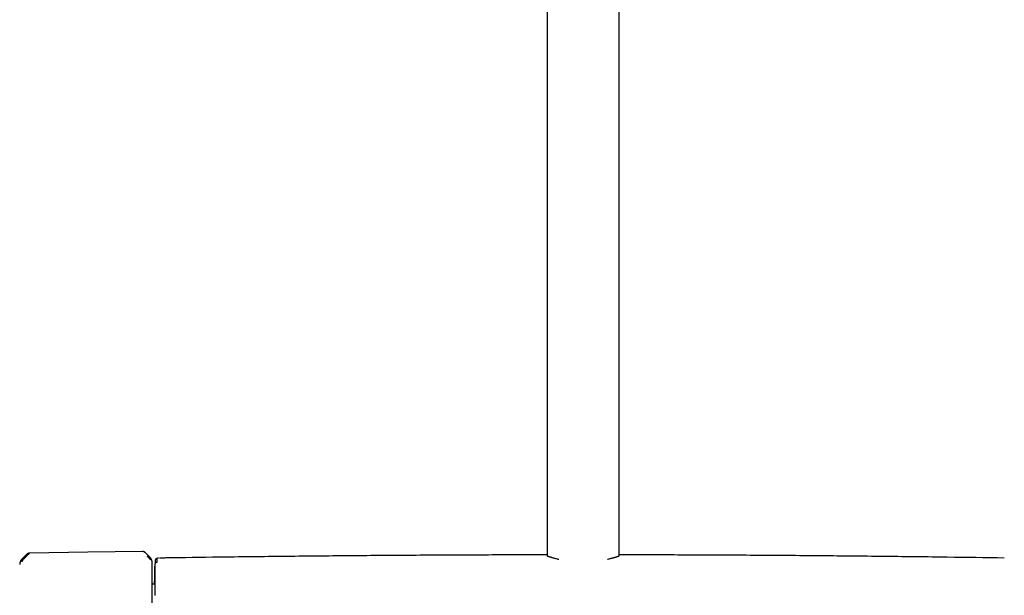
# Model space of a CAD drawing. Header units: millimetres. Extents: x 8 to 1764, y 12 to 2805.
# Tile 15 of 27: x 726 to 1025, y 1617 to 1791. Entities that reach past the tile are written whole.
import ezdxf

# ---------------------------------------------------------------- set-up
doc = ezdxf.new("R2010")
doc.units = ezdxf.units.MM

msp = doc.modelspace()

# ---------------------------------------------------------------- linework, layer by layer
at = {"color": 7, "linetype": 'Continuous', "lineweight": 30}
for p, q in [((886.47, 2110.64), (886.47, 1628.75)), ((908.37, 1628.75), (908.37, 2110.64)), ((728.52, 1629.22), (727.11, 1627.82)), ((728.51, 1629.22), (728.51, 1629.22)), ((728.52, 1629.22), (728.51, 1629.22)), ((728.61, 1629.31), (728.56, 1629.26)), ((729.36, 1629.57), (729.36, 1629.57)), ((764.57, 1629.65), (764.5, 1629.71)), ((765.87, 1628.37), (764.56, 1629.65)), ((764.56, 1629.65), (764.56, 1629.65)), ((727.12, 1627.83), (727.12, 1627.81)), ((727.8, 1628.02), (727.95, 1628.17)), ((766.59, 1626.67), (766.59, 1626.67)), ((767.47, 1627.21), (767.43, 1625.49)), ((767.47, 1627.29), (767.47, 1627.3)), ((767.98, 1626.77), (768.03, 1626.77)), ((768.47, 1628.07), (768.28, 1628.05)), ((886.47, 1628.75), (886.47, 1628.73)), ((908.36, 1628.74), (908.37, 1628.75)), ((767.4, 1620.2), (766.59, 1620.2))]:
    msp.add_line(p, q, dxfattribs=at)
at = {"color": 7, "linetype": 'Continuous', "lineweight": 30, "flags": 128}
for points in [[(763.62, 1630.09), (747.02, 1629.84), (729.36, 1629.57)], [(767.47, 1627.21), (767.47, 1627.18), (767.47, 1627.14), (767.47, 1627.09), (767.47, 1627.02), (767.47, 1626.94), (767.47, 1626.9), (767.47, 1626.85), (767.47, 1626.8), (767.47, 1626.75), (767.47, 1626.69), (767.47, 1626.63), (767.47, 1626.55), (767.47, 1626.48), (767.47, 1626.39), (767.47, 1626.29), (767.47, 1626.28), (767.47, 1626.28), (767.47, 1626.28), (767.47, 1626.28), (767.47, 1626.28), (767.47, 1626.28), (767.47, 1626.28), (767.47, 1626.28), (767.47, 1626.28), (767.47, 1626.28)], [(767.43, 1625.49), (767.43, 1625.49), (767.43, 1625.49), (767.43, 1625.49), (767.43, 1625.49), (767.43, 1625.48), (767.43, 1625.47), (767.43, 1625.46), (767.43, 1625.44), (767.43, 1625.41), (767.43, 1625.38), (767.43, 1625.36), (767.43, 1625.34), (767.43, 1625.32), (767.43, 1625.31), (767.43, 1625.21), (767.43, 1625.09), (767.43, 1624.95), (767.43, 1624.79), (767.43, 1624.6), (767.43, 1624.29), (767.43, 1624.11), (767.43, 1624.02), (767.43, 1623.99), (767.43, 1623.99), (767.43, 1623.99), (767.43, 1623.99), (767.43, 1623.99), (767.43, 1623.99), (767.43, 1623.99), (767.43, 1623.99), (767.43, 1623.97), (767.43, 1623.93), (767.43, 1623.88), (767.43, 1623.81), (767.43, 1623.72), (767.43, 1623.62), (767.43, 1623.5), (767.43, 1623.36), (767.43, 1623.2), (767.43, 1623.02), (767.43, 1622.89), (767.43, 1622.79), (767.43, 1622.72), (767.43, 1622.65), (767.43, 1622.57), (767.43, 1622.5), (767.43, 1622.21), (767.43, 1621.89), (767.43, 1621.55), (767.43, 1621.34), (767.43, 1621.11), (767.43, 1620.87), (767.43, 1620.62), (767.43, 1620.33), (767.43, 1620.05), (767.43, 1619.8), (767.43, 1619.57), (767.43, 1619.38), (767.43, 1619.21), (767.43, 1618.98), (767.43, 1618.74), (767.43, 1618.47), (767.43, 1618.18), (767.43, 1617.87), (767.43, 1617.57), (767.43, 1616.77)]]:
    msp.add_lwpolyline(points, dxfattribs=at)
at = {"color": 7, "linetype": 'Continuous', "lineweight": 30}
for points, knots in [([(729.36, 1629.56), (729.35, 1629.56), (729.33, 1629.54), (729.3, 1629.51), (729.25, 1629.46), (729.19, 1629.41), (729.14, 1629.36), (729.1, 1629.31), (729.05, 1629.26), (728.99, 1629.21), (728.94, 1629.15), (728.87, 1629.09), (728.8, 1629.02), (728.71, 1628.93), (728.64, 1628.85), (728.58, 1628.8), (728.55, 1628.77), (728.52, 1628.74), (728.49, 1628.71), (728.46, 1628.68), (728.43, 1628.65), (728.36, 1628.58), (728.27, 1628.49), (728.16, 1628.38), (728.08, 1628.29), (728.02, 1628.24), (727.99, 1628.2), (727.97, 1628.18), (727.96, 1628.17), (727.95, 1628.17), (727.95, 1628.17), (727.95, 1628.17), (727.95, 1628.17)], [0, 0, 0, 0, 0.051373, 0.105665, 0.163102, 0.223828, 0.260047, 0.297372, 0.335805, 0.375343, 0.415981, 0.457712, 0.500527, 0.55796, 0.625151, 0.641553, 0.65843, 0.675777, 0.69359, 0.711864, 0.730595, 0.749776, 0.826538, 0.888784, 0.93693, 0.964012, 0.983495, 0.995471, 0.998664, 0.999564, 0.99984, 1, 1, 1, 1]), ([(729.36, 1629.58), (729.28, 1629.57), (729.13, 1629.56), (728.92, 1629.49), (728.74, 1629.41), (728.65, 1629.33), (728.62, 1629.31)], [0, 0, 0, 0, 0.275137, 0.558616, 0.849567, 1, 1, 1, 1]), ([(764.48, 1629.73), (764.45, 1629.76), (764.4, 1629.8), (764.33, 1629.85), (764.26, 1629.9), (764.19, 1629.94), (764.09, 1629.99), (763.96, 1630.04), (763.8, 1630.09), (763.68, 1630.09), (763.62, 1630.09)], [0, 0, 0, 0, 0.130302, 0.223425, 0.288084, 0.373236, 0.487813, 0.630487, 0.800663, 1, 1, 1, 1]), ([(764.5, 1629.71), (764.44, 1629.76), (764.33, 1629.86), (764.15, 1629.97), (763.99, 1630.03), (763.87, 1630.07), (763.74, 1630.09), (763.66, 1630.09), (763.62, 1630.09)], [0, 0, 0, 0, 0.218365, 0.48716, 0.617368, 0.7455, 0.872573, 1, 1, 1, 1]), ([(886.47, 1629.04), (883.98, 1629.04), (875.35, 1629.03), (860.57, 1628.98), (842.15, 1628.88), (823.73, 1628.74), (805.31, 1628.56), (787.61, 1628.35), (776.05, 1628.18), (770.63, 1628.1)], [0, 0, 0, 0, 0.064502, 0.223531, 0.382559, 0.541586, 0.700612, 0.85964, 1, 1, 1, 1]), ([(1025.26, 1628.09), (1019.49, 1628.17), (1007.58, 1628.34), (989.52, 1628.56), (971.1, 1628.74), (952.68, 1628.88), (934.26, 1628.98), (919.49, 1629.03), (910.86, 1629.04), (908.37, 1629.04)], [0, 0, 0, 0, 0.14814, 0.305726, 0.463315, 0.620906, 0.778496, 0.936084, 1, 1, 1, 1]), ([(727.1, 1627.83), (727.05, 1627.77), (726.94, 1627.66), (726.8, 1627.47), (726.67, 1627.26), (726.57, 1627.05), (726.49, 1626.82), (726.42, 1626.59), (726.38, 1626.36), (726.38, 1626.2), (726.37, 1626.12)], [0, 0, 0, 0, 0.122985, 0.247681, 0.373545, 0.5, 0.626456, 0.752319, 0.877015, 1, 1, 1, 1]), ([(727.12, 1627.81), (727.11, 1627.81), (727.09, 1627.79), (727.05, 1627.75), (726.98, 1627.68), (726.89, 1627.58), (726.79, 1627.45), (726.7, 1627.3), (726.62, 1627.15), (726.55, 1626.99), (726.5, 1626.83), (726.46, 1626.68), (726.43, 1626.57), (726.42, 1626.49), (726.42, 1626.44), (726.41, 1626.41), (726.41, 1626.4)], [0, 0, 0, 0, 0.0075393, 0.0326022, 0.0741798, 0.1249292, 0.188679, 0.2655647, 0.3319143, 0.4056341, 0.4860449, 0.5739841, 0.669568, 0.7723255, 0.8825374, 1, 1, 1, 1]), ([(727.8, 1628.02), (727.78, 1627.99), (727.73, 1627.95), (727.67, 1627.89), (727.62, 1627.83), (727.57, 1627.78), (727.53, 1627.74), (727.5, 1627.7), (727.44, 1627.64), (727.36, 1627.55), (727.27, 1627.44), (727.19, 1627.34), (727.14, 1627.26), (727.1, 1627.19), (727.08, 1627.14), (727.06, 1627.11), (727.05, 1627.08), (727.04, 1627.04), (727.02, 1626.99), (727.01, 1626.95), (727.01, 1626.91), (727.01, 1626.9), (727.01, 1626.9)], [0, 0, 0, 0, 0.050045, 0.095553, 0.136383, 0.17242, 0.203582, 0.229806, 0.251048, 0.341132, 0.424232, 0.500467, 0.559068, 0.620038, 0.651467, 0.683568, 0.716366, 0.749871, 0.805208, 0.865749, 0.930959, 1, 1, 1, 1]), ([(727.54, 1628.23), (727.54, 1628.23), (727.56, 1628.23), (727.61, 1628.19), (727.66, 1628.15), (727.7, 1628.11), (727.75, 1628.07), (727.78, 1628.03), (727.8, 1628.02)], [0, 0, 0, 0, 0.266748, 0.532694, 0.658153, 0.776392, 0.888679, 1, 1, 1, 1]), ([(765.13, 1628.6), (765.14, 1628.61), (765.18, 1628.65), (765.23, 1628.7), (765.27, 1628.73), (765.31, 1628.77), (765.34, 1628.79), (765.38, 1628.81), (765.39, 1628.82), (765.4, 1628.82)], [0, 0, 0, 0, 0.1116996, 0.2243535, 0.3427722, 0.4681768, 0.5994249, 0.7340326, 1, 1, 1, 1]), ([(766.1, 1627.51), (766.1, 1627.51), (766.1, 1627.53), (766.09, 1627.56), (766.07, 1627.61), (766.04, 1627.65), (766.01, 1627.69), (765.97, 1627.73), (765.93, 1627.79), (765.87, 1627.86), (765.8, 1627.93), (765.73, 1628), (765.65, 1628.08), (765.57, 1628.16), (765.5, 1628.23), (765.45, 1628.28), (765.42, 1628.31), (765.39, 1628.34), (765.35, 1628.38), (765.31, 1628.42), (765.26, 1628.46), (765.22, 1628.51), (765.18, 1628.54), (765.15, 1628.57), (765.14, 1628.59), (765.13, 1628.59), (765.13, 1628.6), (765.13, 1628.6), (765.13, 1628.6), (765.13, 1628.6), (765.13, 1628.6), (765.13, 1628.6)], [0, 0, 0, 0, 0.069381, 0.134474, 0.194647, 0.249723, 0.286616, 0.328877, 0.376647, 0.440744, 0.499958, 0.554703, 0.614664, 0.6798, 0.750013, 0.76892, 0.790509, 0.814753, 0.841618, 0.871065, 0.903043, 0.937492, 0.964713, 0.984146, 0.995886, 0.998893, 0.999683, 0.9999, 0.999964, 0.999986, 1, 1, 1, 1]), ([(766.49, 1627.23), (766.49, 1627.24), (766.49, 1627.26), (766.48, 1627.31), (766.47, 1627.35), (766.46, 1627.38), (766.46, 1627.4), (766.44, 1627.45), (766.43, 1627.5), (766.41, 1627.55), (766.39, 1627.6), (766.37, 1627.65), (766.35, 1627.7), (766.32, 1627.76), (766.29, 1627.85), (766.2, 1627.99), (766.06, 1628.16), (765.94, 1628.29), (765.87, 1628.35)], [0, 0, 0, 0, 0.125554, 0.251039, 0.290001, 0.310057, 0.344618, 0.393554, 0.456767, 0.493798, 0.534579, 0.576341, 0.60187, 0.627562, 0.693703, 0.759502, 0.875658, 1, 1, 1, 1]), ([(766.24, 1627.92), (766.23, 1627.93), (766.18, 1628.02), (766.06, 1628.18), (765.94, 1628.31), (765.88, 1628.38)], [0, 0, 0, 0, 0.09379, 0.526659, 1, 1, 1, 1]), ([(766.59, 1626.67), (766.59, 1626.71), (766.59, 1626.79), (766.58, 1626.89), (766.57, 1626.96), (766.57, 1627), (766.56, 1627.04), (766.56, 1627.09), (766.54, 1627.17), (766.51, 1627.29), (766.47, 1627.43), (766.41, 1627.59), (766.35, 1627.73), (766.3, 1627.81), (766.29, 1627.83)], [0, 0, 0, 0, 0.1385896, 0.2462748, 0.3232023, 0.350406, 0.370585, 0.4057955, 0.454324, 0.5608982, 0.6664943, 0.7935324, 0.9417633, 1, 1, 1, 1]), ([(766.59, 1605.07), (766.59, 1605.35), (766.59, 1605.92), (766.59, 1606.78), (766.59, 1607.65), (766.59, 1608.53), (766.59, 1609.34), (766.59, 1610.1), (766.59, 1610.79), (766.59, 1611.49), (766.59, 1612.18), (766.59, 1612.93), (766.59, 1613.74), (766.59, 1614.61), (766.59, 1615.46), (766.59, 1616.29), (766.59, 1617.1), (766.59, 1617.89), (766.59, 1618.65), (766.59, 1619.38), (766.59, 1620.1), (766.59, 1620.78), (766.59, 1621.44), (766.59, 1622.06), (766.59, 1622.64), (766.59, 1623.15), (766.59, 1623.59), (766.59, 1623.97), (766.59, 1624.33), (766.59, 1624.65), (766.59, 1624.99), (766.59, 1625.31), (766.59, 1625.62), (766.59, 1625.88), (766.59, 1626.11), (766.59, 1626.3), (766.59, 1626.45), (766.59, 1626.56), (766.59, 1626.63), (766.59, 1626.66), (766.59, 1626.67)], [0, 0, 0, 0, 0.025584, 0.05117, 0.077404, 0.103828, 0.130677, 0.152041, 0.173419, 0.195242, 0.217142, 0.23906, 0.267512, 0.29597, 0.324782, 0.353689, 0.382787, 0.411491, 0.440267, 0.469148, 0.498049, 0.527491, 0.556939, 0.586301, 0.615625, 0.644825, 0.667655, 0.690501, 0.713078, 0.735595, 0.75813, 0.786264, 0.814404, 0.842056, 0.86955, 0.896665, 0.922944, 0.949025, 0.974507, 1, 1, 1, 1]), ([(768.12, 1628), (768.11, 1627.99), (768.09, 1627.99), (768.05, 1627.97), (768.02, 1627.96), (767.99, 1627.95), (767.96, 1627.93), (767.94, 1627.92), (767.91, 1627.91), (767.89, 1627.9), (767.87, 1627.89), (767.85, 1627.87), (767.83, 1627.86), (767.81, 1627.85), (767.79, 1627.83), (767.76, 1627.82), (767.73, 1627.79), (767.7, 1627.77), (767.66, 1627.73), (767.61, 1627.68), (767.57, 1627.62), (767.53, 1627.55), (767.5, 1627.48), (767.48, 1627.39), (767.47, 1627.33), (767.47, 1627.3)], [0, 0, 0, 0, 0.045094, 0.095182, 0.142899, 0.188247, 0.231223, 0.271829, 0.310065, 0.338443, 0.365447, 0.392839, 0.421309, 0.450854, 0.481475, 0.513173, 0.559357, 0.607648, 0.658046, 0.710548, 0.765154, 0.820831, 0.878533, 0.938257, 1, 1, 1, 1]), ([(767.47, 1627.34), (767.47, 1627.34), (767.47, 1627.33), (767.47, 1627.31), (767.47, 1627.27), (767.47, 1627.25)], [0, 0, 0, 0, 0.333263, 0.666582, 1, 1, 1, 1]), ([(767.98, 1626.77), (767.95, 1626.77), (767.88, 1626.76), (767.79, 1626.73), (767.7, 1626.69), (767.62, 1626.63), (767.55, 1626.55), (767.5, 1626.46), (767.47, 1626.37), (767.47, 1626.31), (767.47, 1626.28)], [0, 0, 0, 0, 0.116925, 0.240508, 0.368965, 0.500005, 0.631045, 0.7595, 0.88308, 1, 1, 1, 1]), ([(767.98, 1627.71), (767.98, 1627.7), (767.98, 1627.68), (767.98, 1627.64), (767.98, 1627.58), (767.98, 1627.52), (767.98, 1627.45), (767.98, 1627.34), (767.98, 1627.2), (767.98, 1627), (767.98, 1626.85), (767.98, 1626.77)], [0, 0, 0, 0, 0.109932, 0.213734, 0.312257, 0.406498, 0.497527, 0.586403, 0.724001, 0.861491, 1, 1, 1, 1]), ([(768.47, 1628.07), (768.41, 1628.07), (768.29, 1628.06), (768.18, 1628.02), (768.12, 1628)], [0, 0, 0, 0, 0.510435, 1, 1, 1, 1]), ([(770.63, 1628.1), (770.46, 1628.1), (770.01, 1628.09), (769.4, 1628.08), (768.96, 1628.08), (768.8, 1628.07)], [0, 0, 0, 0, 0.2916491, 0.7382257, 1, 1, 1, 1]), ([(886.47, 1628.75), (886.47, 1628.75), (886.47, 1628.74), (886.51, 1628.72), (886.58, 1628.69), (886.68, 1628.66), (886.81, 1628.62), (886.98, 1628.56), (887.15, 1628.51), (887.29, 1628.47), (887.37, 1628.44), (887.47, 1628.42), (887.56, 1628.39), (887.67, 1628.36), (887.78, 1628.32), (887.95, 1628.27), (888.21, 1628.2), (888.59, 1628.09), (889.02, 1627.98), (889.51, 1627.85), (889.87, 1627.75), (890.06, 1627.71)], [0, 0, 0, 0, 0.05376, 0.116015, 0.175366, 0.231818, 0.299237, 0.36855, 0.439774, 0.464194, 0.488833, 0.513692, 0.538771, 0.564071, 0.589592, 0.615334, 0.683876, 0.756607, 0.833534, 0.914664, 1, 1, 1, 1]), ([(904.77, 1627.71), (904.95, 1627.75), (905.29, 1627.84), (905.75, 1627.96), (906.08, 1628.05), (906.29, 1628.11), (906.41, 1628.14), (906.53, 1628.17), (906.64, 1628.2), (906.74, 1628.23), (906.84, 1628.26), (907, 1628.31), (907.19, 1628.36), (907.41, 1628.43), (907.61, 1628.49), (907.78, 1628.54), (907.93, 1628.59), (908.06, 1628.63), (908.17, 1628.66), (908.26, 1628.69), (908.33, 1628.72), (908.37, 1628.74), (908.37, 1628.75), (908.37, 1628.75)], [0, 0, 0, 0, 0.079718, 0.155672, 0.227866, 0.251334, 0.274376, 0.296992, 0.319183, 0.340949, 0.36229, 0.383206, 0.441016, 0.497737, 0.553373, 0.607932, 0.66142, 0.713846, 0.765216, 0.828684, 0.895888, 0.966833, 1, 1, 1, 1]), ([(767.34, 1620.2), (767.34, 1620.33), (767.34, 1620.67), (767.35, 1621.2), (767.36, 1621.77), (767.37, 1622.31), (767.38, 1622.81), (767.39, 1623.26), (767.39, 1623.68), (767.4, 1624.06), (767.41, 1624.39), (767.41, 1624.68), (767.42, 1624.93), (767.42, 1625.13), (767.43, 1625.29), (767.43, 1625.41), (767.43, 1625.48), (767.43, 1625.49), (767.43, 1625.49)], [0, 0, 0, 0, 0.038319, 0.102353, 0.166437, 0.230606, 0.294566, 0.358422, 0.422318, 0.48638, 0.550388, 0.614342, 0.678384, 0.742709, 0.807253, 0.871553, 0.935754, 1, 1, 1, 1])]:
    msp.add_open_spline(points, degree=3, knots=knots, dxfattribs=at)

doc.saveas('drawing.dxf')
